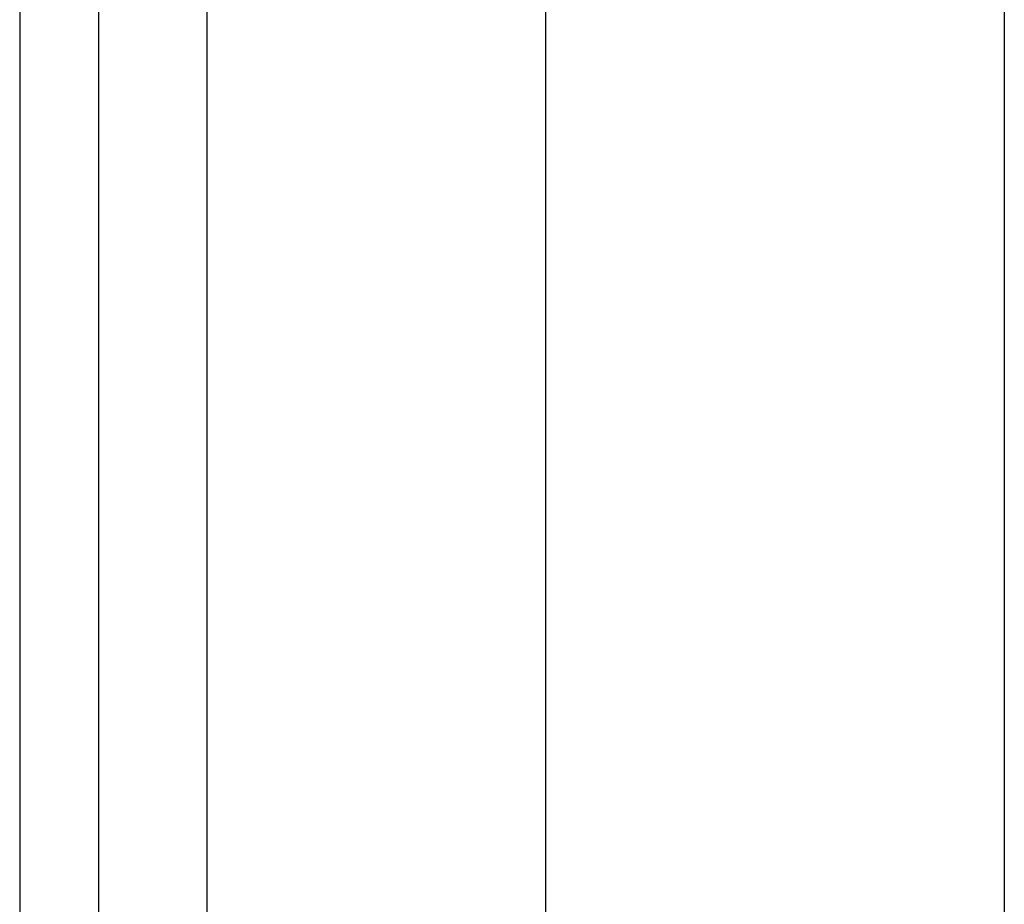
# Model space of a CAD drawing. Header units: inches. Extents: x 10 to 196, y 10 to 109.
# Tile 10 of 239: x 10.346 to 11.191, y 20.384 to 21.144. Entities that reach past the tile are written whole.
import ezdxf

# ---------------------------------------------------------------- set-up
doc = ezdxf.new("R2010")
doc.units = ezdxf.units.IN
doc.header["$MEASUREMENT"] = 0
doc.layers.add('Visible Edges(ANSI)', color=7, linetype='Continuous', lineweight=25)
doc.layers.add('Visible Tangent Edges(ANSI)', color=7, linetype='Continuous', lineweight=25)

msp = doc.modelspace()

# ---------------------------------------------------------------- linework, layer by layer
at = {"layer": 'Visible Edges(ANSI)'}
for p, q in [((10.34573, 77.08502), (10.34573, 17.60402)), ((10.41373, 17.60402), (10.41373, 77.08502)), ((10.79774, 18.26142), (10.79774, 21.3101)), ((11.19145, 21.30916), (11.19145, 18.26142))]:
    msp.add_line(p, q, dxfattribs=at)
at = {"layer": 'Visible Tangent Edges(ANSI)'}
msp.add_line((10.50673, 17.60402), (10.50673, 77.08502), dxfattribs=at)

doc.saveas('drawing.dxf')
